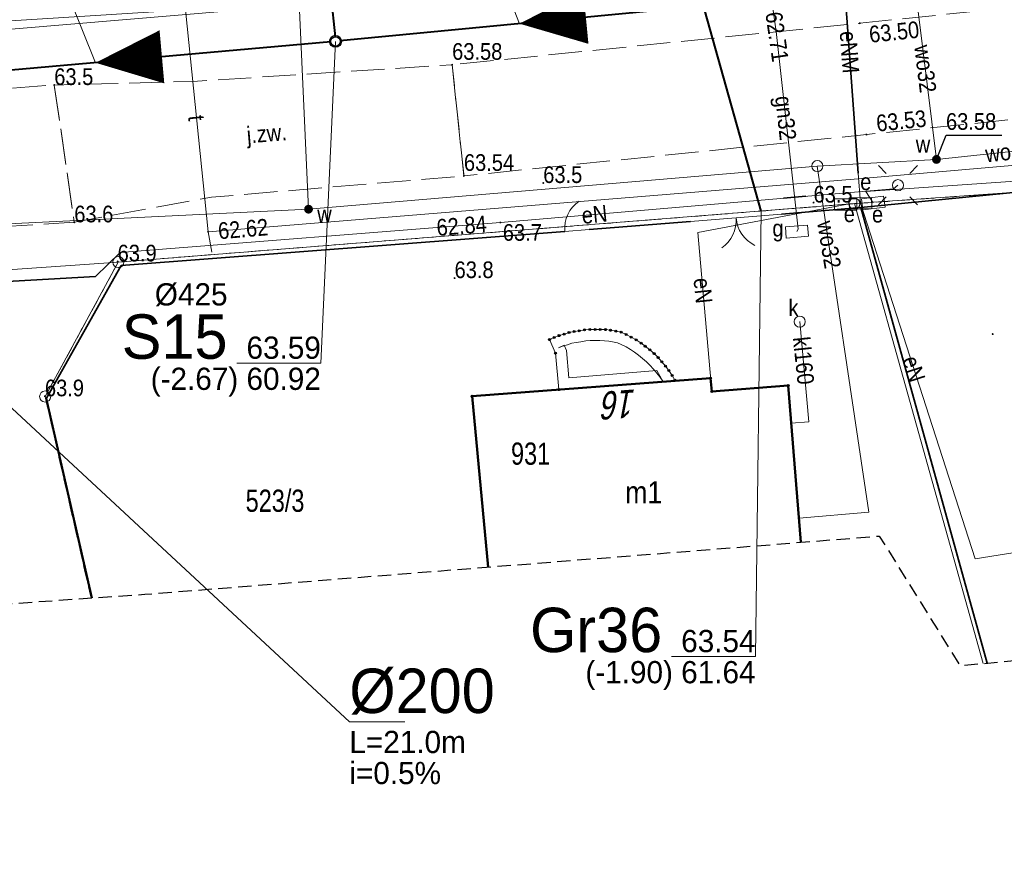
# Model space of a CAD drawing. Header units: metres. Extents: x 6473643 to 6474152, y 5887143 to 5887462.
# Tile 32 of 35: x 6474029 to 6474073, y 5887303 to 5887341. Entities that reach past the tile are written whole.
import ezdxf
from ezdxf.enums import TextEntityAlignment as Align

# ---------------------------------------------------------------- set-up
doc = ezdxf.new("R2010")
doc.units = ezdxf.units.M
doc.header["$MEASUREMENT"] = 0
for name, pattern in [('0.5_0.5', [1, 0.5, -0.5]), ('1.5_0.5', [2, 1.5, -0.5]), ('2', [0.9, 0.6, -0.3]), ('219-500', [0]), ('otob_500', [0]), ('otof_500', [0])]:
    doc.linetypes.add(name, pattern=pattern)
doc.layers.get('0').update_dxf_attribs({"color": 2, "linetype": 'CONTINUOUS', "lineweight": 5})
for name, color, linetype in [('202-punkt graniczny', 7, 'CONTINUOUS'), ('211-numer działki ewidencyjnej', 7, 'CONTINUOUS'), ('218-kontur użytku gruntowego', 7, 'CONTINUOUS'), ('219-działka ewidencyjna', 7, 'CONTINUOUS'), ('238-Punkt adresowy budynku', 7, 'CONTINUOUS'), ('312-budynek ewidencyjny', 7, 'CONTINUOUS'), ('312-oznaczenie budynku ewidencyjnego', 7, 'CONTINUOUS'), ('312-oznaczenie budynku ewidencyjnego-Atr117', 7, 'CONTINUOUS'), ('brama', 7, 'CONTINUOUS'), ('furtka', 7, 'CONTINUOUS'), ('jezdnia', 7, 'CONTINUOUS'), ('jezdnia-Atr17', 7, 'CONTINUOUS'), ('komora podziemna', 7, 'CONTINUOUS'), ('latarnia', 7, 'CONTINUOUS'), ('obudowa ochronna przewodu', 7, 'CONTINUOUS'), ('ogrodzenie trwałe', 7, 'CONTINUOUS'), ('pikieta naturalna', 7, 'CONTINUOUS'), ('pikieta naturalna-Atr2', 7, 'CONTINUOUS'), ('pikieta sztuczna', 7, 'CONTINUOUS'), ('pikieta sztuczna-Atr2', 7, 'CONTINUOUS'), ('przewód elektroenergetyczny podziemny', 7, 'CONTINUOUS'), ('przewód elektroenergetyczny podziemny-Atr1', 7, 'CONTINUOUS'), ('przewód gazowy', 7, 'CONTINUOUS'), ('przewód gazowy-Atr1', 7, 'CONTINUOUS'), ('przewód kanalizacyjny', 7, 'CONTINUOUS'), ('przewód kanalizacyjny-Atr1', 7, 'CONTINUOUS'), ('przewód telekomunikacyjny podziemny', 7, 'CONTINUOUS'), ('przewód telekomunikacyjny podziemny-Atr1', 7, 'CONTINUOUS'), ('przewód wodociągowy', 7, 'CONTINUOUS'), ('przewód wodociągowy-Atr1', 7, 'CONTINUOUS'), ('Punkt budynku', 7, 'CONTINUOUS'), ('rzedna', 7, 'CONTINUOUS'), ('rzedna-Atr2', 7, 'CONTINUOUS'), ('SJ_16_Liczby', 7, 'CONTINUOUS'), ('SJ_27_Wymiary', 7, 'CONTINUOUS'), ('SJ_5_Węzły_1', 7, 'CONTINUOUS'), ('studnia kanalizacyjna', 7, 'CONTINUOUS'), ('studnia kanalizacyjna-Atr17', 7, 'CONTINUOUS'), ('szafa elektroenergetyczna lub kontener', 7, 'CONTINUOUS'), ('szafa elektroenergetyczna lub kontener-Atr17', 7, 'CONTINUOUS'), ('szafa gazowa lub kontener', 7, 'CONTINUOUS'), ('szafa gazowa lub kontener-Atr17', 7, 'CONTINUOUS'), ('taras', 7, 'CONTINUOUS'), ('Zakres', 7, 'CONTINUOUS'), ('zasuwa lub zawór', 7, 'CONTINUOUS'), ('zasuwa lub zawór-Atr17', 7, 'CONTINUOUS')]:
    doc.layers.add(name, color=color, linetype=linetype)
for name, color, linetype, lineweight in [('SJ_19_Opis_Pz_1', 7, 'CONTINUOUS', 20), ('SJ_26_Teksty', 7, 'CONTINUOUS', 20), ('SJ_28_Linie_odn', 7, 'CONTINUOUS', 20), ('SJ_8_KS_GRAWITA_1', 34, 'CONTINUOUS', 40), ('SJ_8_KS_PRZYŁĄCZA', 40, 'CONTINUOUS', 40)]:
    doc.layers.add(name, color=color, linetype=linetype, lineweight=lineweight)
doc.styles.add('OPISOWY', font='GOTHIC.TTF')
doc.styles.get("Standard").update_dxf_attribs({"font": 'Working1250', "width": 0.75})
doc.linetypes.add('902-500', pattern='A,3.75,0,[1,ksztalty.shx,S=0.5,R=0,X=0,Y=0],3.75', length=7.5)

# ---------------------------------------------------------------- blocks, each defined once
blk = doc.blocks.new('PUNKTBUD')
at = {"color": 0}
blk.add_circle((0, 0), 0.045, dxfattribs=at)
blk = doc.blocks.new('202')
at = {"color": 0, "linetype": 'Continuous', "lineweight": 0}
blk.add_circle((0, 0), 0.25, dxfattribs=at)
blk = doc.blocks.new('US20')
at = {"color": 0, "linetype": 'Continuous', "lineweight": 13}
for p, q in [((-0.5, -0.25), (-0.5, 0.25)), ((-0.5, 0.25), (0.5, 0.25)), ((0.5, -0.25), (0.5, 0.25)), ((-0.5, -0.25), (0.5, -0.25))]:
    blk.add_line(p, q, dxfattribs=at)
blk = doc.blocks.new('OK02')
at = {"color": 0, "linetype": 'Continuous', "lineweight": 0}
for centre, start, end in [((-1.5, 0), 0, 60), ((1.5, 0), 120, 180)]:
    blk.add_arc(centre, 1.5, start, end, dxfattribs=at)
blk = doc.blocks.new('US18')
at = {"color": 0, "linetype": 'Continuous', "lineweight": 13}
for p, q in [((-0.5, -0.25), (-0.5, 0.25)), ((-0.5, 0.25), (0.5, 0.25)), ((0.5, -0.25), (0.5, 0.25)), ((-0.5, -0.25), (0.5, -0.25))]:
    blk.add_line(p, q, dxfattribs=at)
blk = doc.blocks.new('PW01')
at = {"linetype": 'Continuous', "lineweight": 13}
h = blk.add_hatch(color=0, dxfattribs=at)
edge = h.paths.add_edge_path()
edge.add_arc((0, 0), 0.045, 0, 360)
blk = doc.blocks.new('SM01')
at = {"color": 0, "linetype": 'Continuous', "lineweight": 13}
for p, q in [((-0.53, 0.531), (-0.883, 0.884)), ((0.531, 0.531), (0.884, 0.884)), ((-0.53, -0.53), (-0.883, -0.883)), ((0.531, -0.53), (0.884, -0.883))]:
    blk.add_line(p, q, dxfattribs=at)
blk.add_circle((0, 0), 0.25, dxfattribs=at)
blk = doc.blocks.new('US15')
at = {"color": 0, "linetype": 'Continuous', "lineweight": 13}
blk.add_circle((0, 0), 0.25, dxfattribs=at)
blk = doc.blocks.new('US25')
at = {"linetype": 'Continuous', "lineweight": 0}
h = blk.add_hatch(color=0, dxfattribs=at)
edge = h.paths.add_edge_path()
edge.add_arc((0, 0), 0.2, 0, 360)
blk = doc.blocks.new('OK04')
at = {"color": 0, "linetype": 'Continuous', "lineweight": 0}
blk.add_arc((1.5, 0.001), 1.5, 120, 180, dxfattribs=at)

msp = doc.modelspace()

# ---------------------------------------------------------------- linework, layer by layer
at = {"layer": '218-kontur użytku gruntowego', "color": 3, "linetype": '0.5_0.5', "lineweight": 18, "flags": 128}
for points in [[(6474074.66, 5887333.66), (6474066.08, 5887333.06)], [(6474066.08, 5887333.06), (6474074.66, 5887333.66)], [(6474066.08, 5887333.06), (6474032.96, 5887330.43)], [(6474032.96, 5887330.43), (6474066.08, 5887333.06)], [(6474032.96, 5887330.43), (6474029.67, 5887324.38)], [(6474029.67, 5887324.38), (6474032.96, 5887330.43)], [(6474029.67, 5887324.38), (6474031.734, 5887315.312)], [(6474031.734, 5887315.312), (6474029.67, 5887324.38)]]:
    msp.add_lwpolyline(points, dxfattribs=at)
at = {"layer": '219-działka ewidencyjna', "color": 7, "linetype": '219-500', "lineweight": 18, "flags": 128}
for points in [[(6474074.66, 5887333.66), (6474066.08, 5887333.06)], [(6474066.08, 5887333.06), (6474032.96, 5887330.43)], [(6474071.872, 5887312.366), (6474066.08, 5887333.06)], [(6474032.96, 5887330.43), (6474011.15, 5887328.91)], [(6474032.96, 5887330.43), (6474029.67, 5887324.38)], [(6474031.734, 5887315.312), (6474029.67, 5887324.38)]]:
    msp.add_lwpolyline(points, dxfattribs=at)
at = {"layer": '312-budynek ewidencyjny', "color": 7, "linetype": 'Continuous', "lineweight": 50, "flags": 128}
for points in [[(6474048.88, 5887324.39), (6474059.61, 5887325.21)], [(6474059.61, 5887325.21), (6474059.66, 5887324.61)], [(6474059.66, 5887324.61), (6474063.1, 5887324.87)], [(6474063.1, 5887324.87), (6474063.672, 5887317.82)], [(6474049.606, 5887316.705), (6474048.88, 5887324.39)]]:
    msp.add_lwpolyline(points, dxfattribs=at)
at = {"layer": 'brama', "color": 7, "linetype": 'otob_500', "lineweight": 18, "flags": 128}
msp.add_lwpolyline([(6474062.8, 5887332.58), (6474058.71, 5887332.26)], dxfattribs=at)
at = {"layer": 'furtka', "color": 7, "linetype": 'otof_500', "lineweight": 18, "flags": 128}
msp.add_lwpolyline([(6474053.05, 5887331.81), (6474054.14, 5887331.9)], dxfattribs=at)
at = {"layer": 'jezdnia', "color": 7, "linetype": '1.5_0.5', "lineweight": 18, "flags": 128}
msp.add_lwpolyline([(6474122.032, 5887324.489), (6474120.55, 5887326.76), (6474117.54, 5887330.74), (6474113.54, 5887335.1), (6474110.31, 5887338.27), (6474105.44, 5887341.32), (6474102.31, 5887342.51), (6474095.26, 5887343.6), (6474087.6, 5887343.39), (6474066.32, 5887341.18), (6474047.98, 5887339.31), (6474048.51, 5887334.31), (6474066.62, 5887336.17), (6474087.92, 5887338.37), (6474095.04, 5887338.54), (6474100.59, 5887337.76), (6474103.66, 5887336.63), (6474107.22, 5887334.79), (6474110.93, 5887331.83), (6474113.93, 5887328.45), (6474117.75, 5887323.42), (6474118.324, 5887322.591)], dxfattribs=at)
for points in [[(6474030.08, 5887338.4), (6474030.98, 5887332.22), (6474037.15, 5887333.35), (6474048.51, 5887334.31), (6474047.98, 5887339.31), (6474036.31, 5887338.56)], [(6473796.48, 5887317.98), (6473796.89, 5887313.95), (6473779.68, 5887310.45), (6473779.77, 5887309.16), (6473806.66, 5887313.71), (6473832.89, 5887317.8), (6473864.02, 5887321.27), (6473904.53, 5887324.33), (6473928.18, 5887325.77), (6473950.3, 5887326.96), (6473984.93, 5887329.56), (6474007.77, 5887330.78), (6474030.98, 5887332.22), (6474030.08, 5887338.4), (6474006.87, 5887336.63), (6473984.87, 5887334.82), (6473949.95, 5887332.02), (6473927.93, 5887330.99), (6473907.04, 5887329.82), (6473904.44, 5887329.67), (6473888.36, 5887328.43), (6473885.84, 5887328.17), (6473863.78, 5887325.93), (6473832.45, 5887322.41), (6473805.67, 5887319.05)]]:
    msp.add_lwpolyline(points, close=True, dxfattribs=at)
at = {"layer": 'obudowa ochronna przewodu', "color": 7, "linetype": 'Continuous', "lineweight": 35, "flags": 128}
for points in [[(6474066.25, 5887334.43), (6474065.49, 5887344.93)], [(6474063.89, 5887333.39), (6474062.89, 5887333.31)], [(6474031.93, 5887329.78), (6474012.62, 5887328.68)]]:
    msp.add_lwpolyline(points, dxfattribs=at)
at = {"layer": 'ogrodzenie trwałe', "color": 7, "linetype": '902-500', "lineweight": 35, "flags": 128}
for points in [[(6474062.8, 5887332.58), (6474066.37, 5887332.88), (6474079.63, 5887334.19), (6474100.23, 5887336.27), (6474102.5, 5887335.15)], [(6474072.054, 5887312.382), (6474066.37, 5887332.88)], [(6474058.71, 5887332.26), (6474054.14, 5887331.9)], [(6474053.05, 5887331.81), (6474033.09, 5887330.27)], [(6474033.09, 5887330.27), (6474029.73, 5887324.3), (6474031.78, 5887315.315)]]:
    msp.add_lwpolyline(points, dxfattribs=at)
at = {"layer": 'przewód elektroenergetyczny podziemny', "color": 1, "linetype": 'Continuous', "lineweight": 18, "flags": 128}
for points in [[(6474065.49, 5887344.93), (6474066.25, 5887334.43), (6474066.35, 5887333.08)], [(6474066.93, 5887333.09), (6474066.59, 5887333.6), (6474074.61, 5887334.16), (6474100.1, 5887337.07), (6474116.79, 5887338.97), (6474117.05, 5887338.13)], [(6474068.04, 5887333.89), (6474067.84, 5887333.73), (6474050.15, 5887332.21), (6474033.05, 5887330.86), (6474031.93, 5887329.78), (6474012.79, 5887328.7), (6474012.62, 5887328.68), (6474011.38, 5887329.4), (6473991.89, 5887328.26), (6473969.5, 5887327.14)], [(6474065.69, 5887333.02), (6474066.35, 5887333.08)], [(6474066.35, 5887333.08), (6474071.51, 5887317.08), (6474088.25, 5887319.74)], [(6474059.66, 5887324.61), (6474059.03, 5887331.76), (6474065.69, 5887333.02)]]:
    msp.add_lwpolyline(points, dxfattribs=at)
at = {"layer": 'przewód gazowy', "color": 40, "linetype": 'Continuous', "lineweight": 18, "flags": 128}
for points in [[(6474096.65, 5887346.62), (6474081.89, 5887345.23), (6474077.63, 5887344.83), (6474067.23, 5887344.11), (6474062.15, 5887343.68), (6474059.03, 5887343.45), (6474048.32, 5887342.59), (6474040.31, 5887341.93), (6474021.33, 5887340.35), (6474004.83, 5887338.97), (6473984.21, 5887337.4), (6473964.97, 5887335.92)], [(6474062.15, 5887343.68), (6474062.56, 5887340.81), (6474063.55, 5887331.91), (6474063.49, 5887331.8)]]:
    msp.add_lwpolyline(points, dxfattribs=at)
at = {"layer": 'przewód kanalizacyjny', "color": 34, "linetype": 'Continuous', "lineweight": 18, "flags": 128}
msp.add_lwpolyline([(6474063.24, 5887323.18), (6474064.03, 5887323.24), (6474063.62, 5887327.75)], dxfattribs=at)
at = {"layer": 'przewód telekomunikacyjny podziemny', "color": 30, "linetype": 'Continuous', "lineweight": 18, "flags": 128}
for points in [[(6474017.24, 5887340.59), (6474017.85, 5887340.64), (6474035.99, 5887341.78), (6474037, 5887331.79)], [(6474037, 5887331.79), (6474066.07, 5887334.16), (6474094.81, 5887336.66), (6474116.64, 5887339.33)], [(6474037, 5887331.79), (6474037.17, 5887330.87)]]:
    msp.add_lwpolyline(points, dxfattribs=at)
at = {"layer": 'przewód wodociągowy', "color": 5, "linetype": 'Continuous', "lineweight": 18, "flags": 128}
for points in [[(6474069.77, 5887335.05), (6474068.1, 5887348.62), (6474067.09, 5887348.54), (6474065.81, 5887354.63), (6474063.91, 5887356.19)], [(6474040.62, 5887352.72), (6474041.52, 5887332.81)], [(6473894.99, 5887322.95), (6473895.45, 5887322.98), (6473912.47, 5887324.07), (6473957.87, 5887327.18), (6473965.86, 5887327.43), (6474003.73, 5887330.74), (6474009.58, 5887331.25), (6474041.52, 5887332.81), (6474064.41, 5887334.75), (6474069.77, 5887335.05), (6474083.22, 5887336.49), (6474119.44, 5887340.74)], [(6474063.59, 5887318.9), (6474066.73, 5887319.18), (6474064.41, 5887334.75)]]:
    msp.add_lwpolyline(points, dxfattribs=at)
at = {"layer": 'rzedna-Atr2', "color": 7, "flags": 128}
msp.add_lwpolyline([(6474069.77, 5887335.05), (6474070.2, 5887336.15), (6474072.705, 5887336.15)], dxfattribs=at)
at = {"layer": 'SJ_26_Teksty'}
for p, q in [((6474051.012, 5887341.16), (6474038.856, 5887371.937)), ((6474031.936, 5887339.402), (6474019.673, 5887370.036)), ((6474023.46, 5887328.233), (6474043.356, 5887309.734)), ((6474043.356, 5887309.734), (6474045.856, 5887309.734))]:
    msp.add_line(p, q, dxfattribs=at)
at = {"layer": 'SJ_28_Linie_odn'}
for points in [[(6474042.733, 5887340.363), (6474042.075, 5887325.878), (6474038.295, 5887325.878)], [(6474061.877, 5887332.723), (6474061.632, 5887312.674), (6474057.852, 5887312.674)]]:
    msp.add_lwpolyline(points, dxfattribs=at)
at = {"layer": 'SJ_5_Węzły_1'}
for radius in [0.266, 0.212]:
    msp.add_circle((6474042.733, 5887340.363), radius, dxfattribs=at)
at = {"layer": 'SJ_8_KS_GRAWITA_1'}
for p, q in [((6474059.078, 5887341.937), (6474042.945, 5887340.383)), ((6474042.521, 5887340.344), (6474021.737, 5887338.495))]:
    msp.add_line(p, q, dxfattribs=at)
for points in [[(6474051.012, 5887341.16, 0, 2.4, 0), (6474053.998, 5887341.447, 0, 2.4, 0)], [(6474031.936, 5887339.402, 0, 2.4, 0), (6474034.924, 5887339.668, 0, 2.4, 0)]]:
    msp.add_lwpolyline(points, format="xyseb", dxfattribs=at)
at = {"layer": 'SJ_8_KS_PRZYŁĄCZA'}
for p, q in [((6474042.397, 5887343.641), (6474042.711, 5887340.574)), ((6474061.877, 5887332.723), (6474059.347, 5887341.752))]:
    msp.add_line(p, q, dxfattribs=at)
at = {"layer": 'taras', "color": 0, "lineweight": 18}
for p, q in [((6474053.24, 5887327.26), (6474053.47, 5887327.31)), ((6474053.47, 5887327.31), (6474053.7, 5887327.34)), ((6474053.7, 5887327.34), (6474053.94, 5887327.38)), ((6474053.94, 5887327.38), (6474054.17, 5887327.4)), ((6474054.17, 5887327.4), (6474054.41, 5887327.4)), ((6474054.41, 5887327.4), (6474054.64, 5887327.4)), ((6474054.64, 5887327.4), (6474054.88, 5887327.39)), ((6474054.88, 5887327.39), (6474055.11, 5887327.36)), ((6474055.11, 5887327.36), (6474055.35, 5887327.32)), ((6474055.35, 5887327.32), (6474055.58, 5887327.28)), ((6474052.36, 5887326.94), (6474052.57, 5887327.04)), ((6474052.63, 5887326.33), (6474052.36, 5887326.94)), ((6474052.57, 5887327.04), (6474052.79, 5887327.12)), ((6474052.79, 5887327.12), (6474053.02, 5887327.19)), ((6474053.02, 5887327.19), (6474053.24, 5887327.26)), ((6474053.774, 5887326.845), (6474054.003, 5887326.884)), ((6474054.003, 5887326.884), (6474054.191, 5887326.9)), ((6474054.191, 5887326.9), (6474054.41, 5887326.9)), ((6474054.41, 5887326.9), (6474054.63, 5887326.9)), ((6474054.63, 5887326.9), (6474054.837, 5887326.892)), ((6474054.837, 5887326.892), (6474055.036, 5887326.865)), ((6474055.036, 5887326.865), (6474055.266, 5887326.827)), ((6474055.58, 5887327.28), (6474055.81, 5887327.17)), ((6474055.81, 5887327.17), (6474056.04, 5887327.05)), ((6474056.04, 5887327.05), (6474056.26, 5887326.93)), ((6474056.26, 5887326.93), (6474056.48, 5887326.78)), ((6474053.014, 5887326.697), (6474052.764, 5887326.578)), ((6474052.764, 5887326.578), (6474052.948, 5887326.646)), ((6474052.948, 5887326.646), (6474053.168, 5887326.713)), ((6474053.121, 5887326.458), (6474053.014, 5887326.697)), ((6474053.233, 5887325.228), (6474053.121, 5887326.458)), ((6474053.168, 5887326.713), (6474053.369, 5887326.776)), ((6474053.369, 5887326.776), (6474053.555, 5887326.817)), ((6474053.555, 5887326.817), (6474053.774, 5887326.845)), ((6474055.266, 5887326.827), (6474055.426, 5887326.799)), ((6474055.426, 5887326.799), (6474055.587, 5887326.723)), ((6474055.587, 5887326.723), (6474055.804, 5887326.609)), ((6474055.804, 5887326.609), (6474055.999, 5887326.503)), ((6474055.999, 5887326.503), (6474056.191, 5887326.372)), ((6474056.48, 5887326.78), (6474056.67, 5887326.64)), ((6474056.67, 5887326.64), (6474056.87, 5887326.48)), ((6474056.87, 5887326.48), (6474057.07, 5887326.31)), ((6474052.78, 5887324.69), (6474052.63, 5887326.33)), ((6474056.191, 5887326.372), (6474056.365, 5887326.243)), ((6474056.365, 5887326.243), (6474056.552, 5887326.094)), ((6474056.552, 5887326.094), (6474056.731, 5887325.942)), ((6474057.07, 5887326.31), (6474057.25, 5887326.13)), ((6474057.25, 5887326.13), (6474057.41, 5887325.94)), ((6474057.192, 5887325.547), (6474053.233, 5887325.228)), ((6474056.731, 5887325.942), (6474056.882, 5887325.792)), ((6474056.882, 5887325.792), (6474057.033, 5887325.612)), ((6474057.033, 5887325.612), (6474057.193, 5887325.433)), ((6474057.453, 5887325.069), (6474057.192, 5887325.547)), ((6474057.41, 5887325.94), (6474057.58, 5887325.75)), ((6474057.58, 5887325.75), (6474057.73, 5887325.55)), ((6474057.73, 5887325.55), (6474057.88, 5887325.33)), ((6474058, 5887325.11), (6474052.78, 5887324.69)), ((6474057.193, 5887325.433), (6474057.323, 5887325.259)), ((6474057.323, 5887325.259), (6474057.453, 5887325.069)), ((6474057.88, 5887325.33), (6474058, 5887325.11))]:
    msp.add_line(p, q, dxfattribs=at)
at = {"layer": 'Zakres', "color": 5, "linetype": '2', "lineweight": 25, "flags": 128}
msp.add_lwpolyline([(6473676.81, 5887213.41), (6473667.74, 5887202.78), (6473659.01, 5887210.45), (6473646.22, 5887197.22), (6473711.04, 5887142.9), (6473724.09, 5887158.77), (6473713.27, 5887167.89), (6473715.19, 5887174.47), (6473715.74, 5887184.78), (6473715.02, 5887190.22), (6473713.69, 5887194.31), (6473713.69, 5887194.33), (6473711.51, 5887200.99), (6473711.05, 5887203.97), (6473710.6, 5887215.32), (6473712.4, 5887257.5), (6473712.5, 5887259.36), (6473715.25, 5887262.64), (6473716.97, 5887268.72), (6473717.54, 5887277.85), (6473718.7, 5887278.96), (6473734.03, 5887282.03), (6473761.49, 5887287.53), (6473786, 5887292.44), (6473816.32, 5887298.52), (6473820.72, 5887299.06), (6473856.75, 5887303.47), (6473865.02, 5887304.48), (6473879.04, 5887305.39), (6473905.86, 5887307.1), (6473929.16, 5887308.6), (6473952.76, 5887310.13), (6474012.11, 5887313.94), (6474012.19, 5887313.95), (6474034, 5887315.47), (6474034.15, 5887315.48), (6474067.2, 5887318.1), (6474070.83, 5887312.27), (6474109.78, 5887315.84), (6474119.74, 5887323.71), (6474125.77, 5887325.76), (6474130.41, 5887330.13), (6474132.82, 5887336.03), (6474132.55, 5887342.4), (6474129.75, 5887353.12), (6474127.58, 5887357.86), (6474123.91, 5887361.57), (6474119.19, 5887363.8), (6474113.99, 5887364.28), (6474112.58, 5887364.16), (6474098.55, 5887363.03), (6474089.61, 5887362.31), (6474048.91, 5887359.22), (6474048.87, 5887359.21), (6474015.96, 5887356.62), (6474003.54, 5887355.64), (6473983.11, 5887354.1), (6473951.21, 5887351.69), (6473913.79, 5887348.86), (6473912.21, 5887362.74), (6473912.21, 5887362.79), (6473909.47, 5887386.25), (6473908.51, 5887394.39), (6473921.49, 5887396.5), (6473947.61, 5887400.73), (6473971.66, 5887401.95), (6473989.34, 5887403.75), (6473994.99, 5887406.17), (6473999.9, 5887409.71), (6474003.01, 5887414.9), (6474003.81, 5887420.89), (6474002.18, 5887426.72), (6473998.38, 5887431.43), (6473993.03, 5887434.25), (6473960.42, 5887443.72), (6473954.98, 5887444.27), (6473941.62, 5887443.14), (6473941.16, 5887443.09), (6473938.74, 5887442.81), (6473932.71, 5887440.75), (6473928.97, 5887437.22), (6473827.76, 5887420.81), (6473827.74, 5887420.8), (6473818.01, 5887419.22), (6473821.59, 5887430.98), (6473827.8, 5887454.06), (6473804.74, 5887461.63), (6473793.55, 5887426.22), (6473796.12, 5887415.68), (6473722.82, 5887403.78), (6473688.63, 5887399.87), (6473687.59, 5887392.13), (6473687.54, 5887391.78), (6473687.03, 5887387.21), (6473674.53, 5887374.58), (6473675.94, 5887343.54), (6473681.38, 5887331.77), (6473680.33, 5887310.02), (6473679.31, 5887290.85), (6473677.82, 5887267.61), (6473677.79, 5887266.94), (6473677.55, 5887254.53), (6473677.46, 5887250.52), (6473677.46, 5887250.48), (6473677.12, 5887232.81), (6473677.12, 5887232.77), (6473676.91, 5887220.36), (6473676.91, 5887220.34), (6473676.81, 5887213.91)], close=True, dxfattribs=at)

# ---------------------------------------------------------------- block references
at = {"layer": '202-punkt graniczny', "color": 7, "linetype": 'Continuous', "lineweight": 18}
for p in [(6474066.08, 5887333.06), (6474032.96, 5887330.43), (6474029.67, 5887324.38)]:
    msp.add_blockref('202', p, dxfattribs=at)
at = {"layer": 'brama', "color": 7, "linetype": 'Continuous', "lineweight": 18, "rotation": 184.474}
msp.add_blockref('OK02', (6474060.755, 5887332.42), dxfattribs=at)
at = {"layer": 'furtka', "color": 7, "linetype": 'Continuous', "lineweight": 18, "rotation": 4.72}
msp.add_blockref('OK04', (6474053.05, 5887331.81), dxfattribs=at)
at = {"layer": 'komora podziemna', "color": 5, "linetype": 'Continuous', "lineweight": 18}
msp.add_blockref('US15', (6474064.41, 5887334.75), dxfattribs=at)
at = {"layer": 'latarnia', "color": 7, "linetype": 'Continuous', "lineweight": 18}
msp.add_blockref('SM01', (6474068.04, 5887333.89), dxfattribs=at)
at = {"layer": 'pikieta naturalna', "color": 7, "linetype": 'Continuous', "lineweight": 13}
for p in [(6474030.08, 5887338.4), (6474052.08, 5887333.99), (6474064.24, 5887333.11), (6474030.98, 5887332.22), (6474050.15, 5887332.21), (6474032.93, 5887330.46), (6474048.09, 5887329.71), (6474072.3, 5887327.19), (6474029.66, 5887324.39)]:
    msp.add_blockref('PW01', p, dxfattribs=at)
at = {"layer": 'pikieta sztuczna', "color": 7, "linetype": 'Continuous', "lineweight": 13}
for p in [(6474066.32, 5887341.18), (6474047.98, 5887339.31), (6474047.98, 5887339.31), (6474066.62, 5887336.17), (6474048.51, 5887334.31), (6474048.51, 5887334.31)]:
    msp.add_blockref('PW01', p, dxfattribs=at)
at = {"layer": 'Punkt budynku', "color": 5, "linetype": 'Continuous', "lineweight": 18}
for p in [(6474053.24, 5887327.26), (6474053.47, 5887327.31), (6474053.7, 5887327.34), (6474053.94, 5887327.38), (6474054.17, 5887327.4), (6474054.41, 5887327.4), (6474054.64, 5887327.4), (6474054.88, 5887327.39), (6474055.11, 5887327.36), (6474055.35, 5887327.32), (6474055.58, 5887327.28), (6474052.36, 5887326.94), (6474052.57, 5887327.04), (6474052.79, 5887327.12), (6474053.02, 5887327.19), (6474055.81, 5887327.17), (6474056.04, 5887327.05), (6474056.26, 5887326.93), (6474056.48, 5887326.78), (6474056.67, 5887326.64), (6474056.87, 5887326.48), (6474052.63, 5887326.33), (6474057.07, 5887326.31), (6474057.25, 5887326.13), (6474057.41, 5887325.94), (6474057.58, 5887325.75), (6474057.73, 5887325.55), (6474057.88, 5887325.33), (6474058, 5887325.11), (6474059.61, 5887325.21), (6474052.78, 5887324.69), (6474059.66, 5887324.61), (6474063.1, 5887324.87), (6474048.88, 5887324.39)]:
    msp.add_blockref('PUNKTBUD', p, dxfattribs=at)
at = {"layer": 'rzedna', "color": 7, "linetype": 'Continuous', "lineweight": 18}
for p in [(6474062.56, 5887340.81), (6474069.77, 5887335.05), (6474050.15, 5887332.21), (6474037, 5887331.79)]:
    msp.add_blockref('PW01', p, dxfattribs=at)
at = {"layer": 'studnia kanalizacyjna', "color": 34, "linetype": 'Continuous', "lineweight": 18}
msp.add_blockref('US15', (6474063.62, 5887327.75), dxfattribs=at)
at = {"layer": 'szafa elektroenergetyczna lub kontener', "color": 1, "linetype": 'Continuous', "lineweight": 18}
msp.add_blockref('US18', (6474065.69, 5887333.02), dxfattribs=at)
for p, rotation in [((6474066.35, 5887333.08), 1.684), ((6474066.93, 5887333.09), 7.124999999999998)]:
    msp.add_blockref('US18', p, dxfattribs=dict(at, rotation=rotation))
at = {"layer": 'szafa gazowa lub kontener', "color": 40, "linetype": 'Continuous', "lineweight": 18, "rotation": 4.514}
msp.add_blockref('US20', (6474063.49, 5887331.8), dxfattribs=at)
at = {"layer": 'zasuwa lub zawór', "color": 5, "linetype": 'Continuous', "lineweight": 18}
for p in [(6474069.77, 5887335.05), (6474041.52, 5887332.81)]:
    msp.add_blockref('US25', p, dxfattribs=at)

# ---------------------------------------------------------------- texts
at = {"layer": '211-numer działki ewidencyjnej', "color": 7, "linetype": 'Continuous', "lineweight": 18, "width": 0.79}
msp.add_text('523/3', height=1, dxfattribs=at).set_placement((6474038.69, 5887319.19))
at = {"layer": '238-Punkt adresowy budynku', "color": 7, "linetype": 'Continuous', "lineweight": 25, "oblique": 15, "width": 0.79}
msp.add_text('16', height=1.25, rotation=184.372, dxfattribs=at).set_placement((6474055.52, 5887324.65), align=Align.CENTER)
at = {"layer": '312-oznaczenie budynku ewidencyjnego', "color": 7, "linetype": 'Continuous', "lineweight": 18, "width": 0.79}
msp.add_text('931', height=1, dxfattribs=at).set_placement((6474050.63, 5887321.31))
at = {"layer": '312-oznaczenie budynku ewidencyjnego-Atr117', "color": 7, "width": 0.9}
msp.add_text('m1', height=1, dxfattribs=at).set_placement((6474056.6, 5887320.07), align=Align.MIDDLE_CENTER)
at = {"layer": 'jezdnia-Atr17', "color": 7, "width": 0.9}
msp.add_text('j.zw.', height=0.75, rotation=4.83, dxfattribs=at).set_placement((6474038.77, 5887335.77))
at = {"layer": 'pikieta naturalna-Atr2', "color": 7, "width": 0.9}
for s, p in [('63.5', (6474030.08, 5887338.4)), ('63.5', (6474052.08, 5887333.99)), ('63.5', (6474064.24, 5887333.11)), ('63.6', (6474030.98, 5887332.22)), ('63.7', (6474050.26, 5887331.39)), ('63.9', (6474032.93, 5887330.46)), ('63.8', (6474048.09, 5887329.71)), ('63.9', (6474029.66, 5887324.39))]:
    msp.add_text(s, height=0.75, dxfattribs=at).set_placement(p)
at = {"layer": 'pikieta sztuczna-Atr2', "color": 7, "width": 0.9}
for s, rotation, p in [('63.50', 5.929, (6474066.78, 5887340.3)), ('63.53', 5.897, (6474067.1, 5887336.3))]:
    msp.add_text(s, height=0.75, rotation=rotation, dxfattribs=at).set_placement(p)
for s, p in [('63.58', (6474047.98, 5887339.31)), ('63.58', (6474047.98, 5887339.31)), ('63.54', (6474048.51, 5887334.31)), ('63.54', (6474048.51, 5887334.31))]:
    msp.add_text(s, height=0.75, dxfattribs=at).set_placement(p, align=Align.BOTTOM_LEFT)
at = {"layer": 'przewód elektroenergetyczny podziemny-Atr1', "color": 1, "width": 0.9}
for s, rotation, p in [('eNM', 274.14, (6474065.79, 5887340.83)), ('eN', 5.688, (6474053.81, 5887332.52)), ('eN', 275.837, (6474059.21, 5887329.72)), ('eN', 287.874, (6474068.58, 5887326.17))]:
    msp.add_text(s, height=0.75, rotation=rotation, dxfattribs=at).set_placement(p, align=Align.MIDDLE_LEFT)
at = {"layer": 'przewód gazowy-Atr1', "color": 40, "width": 0.9}
msp.add_text('gn32', height=0.75, rotation=276.347, dxfattribs=at).set_placement((6474062.88, 5887337.91), align=Align.MIDDLE_LEFT)
at = {"layer": 'przewód kanalizacyjny-Atr1', "color": 34, "width": 0.9}
msp.add_text('kl160', height=0.75, rotation=275.963, dxfattribs=at).set_placement((6474063.68, 5887327.07), align=Align.MIDDLE_LEFT)
at = {"layer": 'przewód telekomunikacyjny podziemny-Atr1', "color": 30, "width": 0.9}
msp.add_text('t', height=0.75, rotation=275.773, dxfattribs=at).set_placement((6474036.47, 5887337.04), align=Align.MIDDLE_LEFT)
at = {"layer": 'przewód wodociągowy-Atr1', "color": 5, "width": 0.9}
for s, rotation, p in [('wo32', 277.015, (6474069.14, 5887340.2)), ('wo110', 6.111, (6474071.97, 5887335.29)), ('wo32', 279.289, (6474064.77, 5887332.28))]:
    msp.add_text(s, height=0.75, rotation=rotation, dxfattribs=at).set_placement(p, align=Align.MIDDLE_LEFT)
at = {"layer": 'rzedna-Atr2', "color": 7, "width": 0.9}
for s, rotation, p in [('62.71', 278.099, (6474062.44, 5887341.69)), ('62.62', 4.66, (6474037.45, 5887331.83)), ('62.84', 4.514, (6474047.28, 5887331.98))]:
    msp.add_text(s, height=0.75, rotation=rotation, dxfattribs=at).set_placement(p, align=Align.MIDDLE_LEFT)
msp.add_text('63.58', height=0.75, dxfattribs=at).set_placement((6474070.2, 5887336.158), align=Align.BOTTOM_LEFT)
at = {"layer": 'SJ_16_Liczby', "style": 'OPISOWY'}
for s, p in [('L=21.0m', (6474043.356, 5887308.333)), ('i=0.5%', (6474043.356, 5887306.934))]:
    msp.add_text(s, height=1, dxfattribs=at).set_placement(p)
at = {"layer": 'SJ_19_Opis_Pz_1', "style": 'OPISOWY'}
for s, height, p in [('%%C425', 1, (6474037.875, 5887328.478)), ('S15', 2, (6474037.875, 5887326.078)), ('Gr36', 2, (6474057.432, 5887312.874))]:
    msp.add_text(s, height=height, dxfattribs=at).set_placement(p, align=Align.RIGHT)
at = {"layer": 'SJ_26_Teksty', "style": 'OPISOWY'}
for s, p in [('63.59', (6474042.075, 5887326.078)), ('(-2.67) 60.92', (6474042.075, 5887324.678)), ('63.54', (6474061.632, 5887312.874)), ('(-1.90) 61.64', (6474061.632, 5887311.474))]:
    msp.add_text(s, height=1, dxfattribs=at).set_placement(p, align=Align.RIGHT)
at = {"layer": 'SJ_27_Wymiary', "style": 'OPISOWY'}
msp.add_text('%%C200', height=2, dxfattribs=at).set_placement((6474043.356, 5887310.134))
at = {"layer": 'studnia kanalizacyjna-Atr17', "color": 34, "width": 0.9}
msp.add_text('k', height=0.75, dxfattribs=at).set_placement((6474063.11, 5887328))
at = {"layer": 'szafa elektroenergetyczna lub kontener-Atr17', "color": 1, "width": 0.9}
for p in [(6474066.34, 5887333.67), (6474065.6, 5887332.23), (6474066.87, 5887332.21)]:
    msp.add_text('e', height=0.75, dxfattribs=at).set_placement(p)
at = {"layer": 'szafa gazowa lub kontener-Atr17', "color": 40, "width": 0.9}
msp.add_text('g', height=0.75, dxfattribs=at).set_placement((6474062.39, 5887331.58))
at = {"layer": 'zasuwa lub zawór-Atr17', "color": 5, "width": 0.9}
for p in [(6474068.84, 5887335.36), (6474041.91, 5887332.21)]:
    msp.add_text('w', height=0.75, dxfattribs=at).set_placement(p)

doc.saveas('drawing.dxf')
